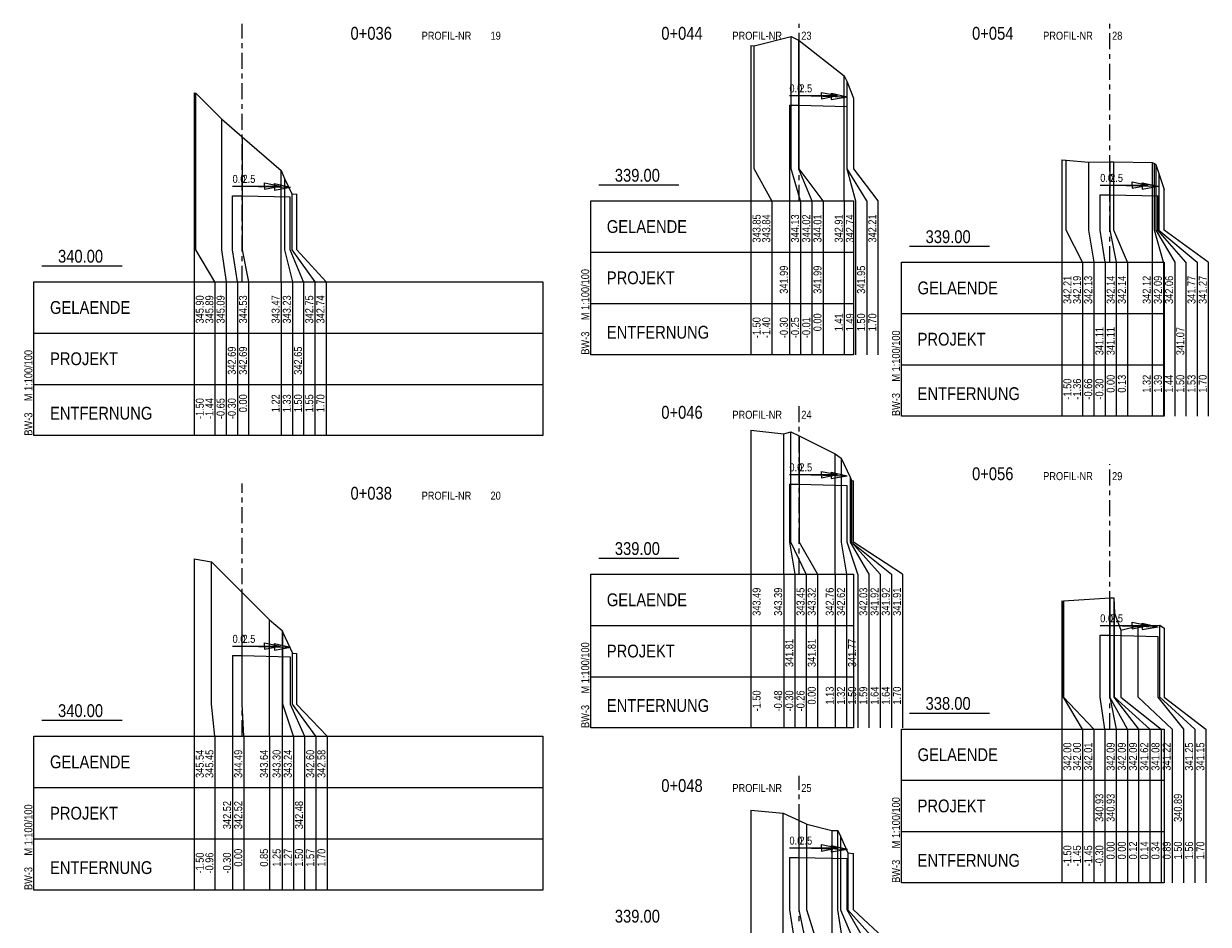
# Model space of a CAD drawing. Extents: x 3526101 to 3532074, y 5644640 to 5646351.
# Tile 5 of 5: x 3531705 to 3532074, y 5646069 to 5646351. Entities that reach past the tile are written whole.
import ezdxf

# ---------------------------------------------------------------- set-up
doc = ezdxf.new("R2010")
doc.units = 0
doc.header["$MEASUREMENT"] = 0
for name, color, linetype in [('54', 10, 'Continuous'), ('54_TXT', 10, 'Continuous'), ('55', 7, 'Continuous'), ('55_txt', 7, 'Continuous'), ('GELFBPR_01', 7, 'Continuous'), ('GELFBPR_03', 1, 'Continuous')]:
    doc.layers.add(name, color=color, linetype=linetype)
doc.styles.add('EARZ_EQ', font='EARZ_EQ.SHX', dxfattribs={"width": 0.875})

msp = doc.modelspace()

# ---------------------------------------------------------------- linework, layer by layer
at = {"layer": '54'}
for points in [[(3531943.74, 5646325.16), (3531946.74, 5646325.16), (3531961.74, 5646324.79)], [(3531769.93, 5646296.89), (3531772.93, 5646296.89), (3531787.93, 5646296.52)], [(3532040.76, 5646297.2), (3532043.75, 5646297.2), (3532058.76, 5646296.82)], [(3531943.74, 5646206.83), (3531946.74, 5646206.83), (3531961.74, 5646206.46)], [(3532040.75, 5646159.7), (3532043.75, 5646159.7), (3532058.75, 5646159.32)], [(3531769.93, 5646153.29), (3531772.93, 5646153.29), (3531787.93, 5646152.91)], [(3531943.75, 5646090.3), (3531946.74, 5646090.3), (3531961.75, 5646089.92)]]:
    msp.add_lwpolyline(points, dxfattribs=at)
at = {"layer": '55'}
for points in [[(3531931.74, 5646343.74), (3531932.71, 5646343.63), (3531944.29, 5646346.6), (3531946.6, 5646345.42), (3531946.74, 5646345.31), (3531960.87, 5646334.33), (3531961.64, 5646332.68), (3531963.74, 5646327.34)], [(3531757.93, 5646328.96), (3531758.49, 5646328.86), (3531766.44, 5646320.93), (3531772.93, 5646315.3), (3531785.1, 5646304.73), (3531786.18, 5646302.24), (3531788.39, 5646297.51), (3531789.93, 5646297.34)], [(3532028.75, 5646308.14), (3532030.16, 5646308.02), (3532037.14, 5646307.36), (3532043.75, 5646307.44), (3532045.01, 5646307.45), (3532056.99, 5646307.26), (3532057.67, 5646306.96), (3532058.16, 5646306.64), (3532059.08, 5646303.77), (3532060.75, 5646298.78)], [(3531931.74, 5646223.67), (3531941.95, 5646222.58), (3531944.19, 5646223.2), (3531946.74, 5646221.94), (3531958.06, 5646216.33), (3531959.93, 5646214.9), (3531962.68, 5646209.01), (3531963.1, 5646207.95), (3531963.14, 5646207.93), (3531963.74, 5646207.87)], [(3531757.93, 5646183.56), (3531763.33, 5646182.62), (3531772.93, 5646173.04), (3531781.46, 5646164.52), (3531785.4, 5646161.11), (3531785.64, 5646160.56), (3531788.66, 5646154.1), (3531789.92, 5646153.96)], [(3532028.74, 5646170.36), (3532029.25, 5646170.34), (3532029.28, 5646170.45), (3532043.75, 5646171.3), (3532043.77, 5646171.3), (3532044.96, 5646171.3), (3532045.17, 5646166.53), (3532047.15, 5646161.22), (3532052.62, 5646162.6), (3532059.39, 5646162.86), (3532060.75, 5646161.85)], [(3531931.74, 5646105.01), (3531941.82, 5646104.12), (3531946.74, 5646101.83), (3531949.21, 5646100.68), (3531956.96, 5646098.75), (3531958.89, 5646098.74), (3531959.64, 5646096.94), (3531962.01, 5646091.76), (3531963.74, 5646091.55)]]:
    msp.add_lwpolyline(points, dxfattribs=at)
at = {"layer": 'GELFBPR_01'}
for p, q in [((3531931.74, 5646343.74), (3531931.74, 5646247.26)), ((3531932.71, 5646305.26), (3531932.71, 5646343.63)), ((3531944.29, 5646305.26), (3531944.29, 5646346.6)), ((3531946.6, 5646345.42), (3531946.6, 5646305.26)), ((3531946.74, 5646305.26), (3531946.74, 5646345.31)), ((3531960.87, 5646305.26), (3531960.87, 5646334.33)), ((3531961.64, 5646332.68), (3531961.64, 5646305.26)), ((3531757.93, 5646328.96), (3531757.93, 5646221.99)), ((3531758.49, 5646279.99), (3531758.49, 5646328.86)), ((3531953.74, 5646328.16), (3531953.74, 5646329.16)), ((3531953.74, 5646329.16), (3531958.74, 5646328.16)), ((3531956.81, 5646327.92), (3531956.84, 5646328.92)), ((3531956.84, 5646328.92), (3531961.81, 5646327.79)), ((3531943.74, 5646328.16), (3531958.74, 5646328.16)), ((3531943.74, 5646325.16), (3531943.74, 5646305.26)), ((3531946.82, 5646328.16), (3531961.81, 5646327.79)), ((3531953.74, 5646328.16), (3531953.74, 5646327.16)), ((3531953.74, 5646327.16), (3531958.74, 5646328.16)), ((3531956.81, 5646327.92), (3531956.79, 5646326.92)), ((3531956.79, 5646326.92), (3531961.81, 5646327.79)), ((3531963.74, 5646327.34), (3531963.74, 5646305.26)), ((3531961.74, 5646305.26), (3531961.74, 5646324.79)), ((3531766.44, 5646320.93), (3531766.44, 5646279.99)), ((3531772.93, 5646315.3), (3531772.93, 5646279.99)), ((3532028.75, 5646308.14), (3532028.75, 5646228.09)), ((3532030.16, 5646286.09), (3532030.16, 5646308.02)), ((3532037.14, 5646307.36), (3532037.14, 5646286.09)), ((3532043.75, 5646307.44), (3532043.75, 5646286.09)), ((3532045.01, 5646286.09), (3532045.01, 5646307.45)), ((3532056.99, 5646307.26), (3532056.99, 5646286.09)), ((3532057.67, 5646286.09), (3532057.67, 5646306.96)), ((3532058.16, 5646306.64), (3532058.16, 5646286.09)), ((3531785.1, 5646279.99), (3531785.1, 5646304.73)), ((3531938.24, 5646295.26), (3531932.71, 5646305.26)), ((3531943.74, 5646305.26), (3531943.74, 5646295.26)), ((3531947.24, 5646295.26), (3531944.29, 5646305.26)), ((3531946.6, 5646305.26), (3531950.74, 5646295.26)), ((3531954.24, 5646295.26), (3531946.74, 5646305.26)), ((3531960.87, 5646295.26), (3531960.87, 5646305.26)), ((3531961.64, 5646305.26), (3531964.37, 5646295.26)), ((3531967.87, 5646295.26), (3531961.74, 5646305.26)), ((3531963.74, 5646305.26), (3531971.37, 5646295.26)), ((3532059.08, 5646303.77), (3532059.08, 5646286.09)), ((3531769.93, 5646299.89), (3531784.93, 5646299.89)), ((3531773.01, 5646299.89), (3531788, 5646299.52)), ((3531779.93, 5646299.89), (3531779.93, 5646300.89)), ((3531779.93, 5646300.89), (3531784.93, 5646299.89)), ((3531779.93, 5646299.89), (3531779.93, 5646298.89)), ((3531779.93, 5646298.89), (3531784.93, 5646299.89)), ((3531783, 5646299.65), (3531782.98, 5646298.65)), ((3531782.98, 5646298.65), (3531788, 5646299.52)), ((3531783, 5646299.65), (3531783.03, 5646300.65)), ((3531783.03, 5646300.65), (3531788, 5646299.52)), ((3531786.18, 5646302.24), (3531786.18, 5646279.99)), ((3531884.24, 5646300.26), (3531909.24, 5646300.26)), ((3532040.76, 5646300.2), (3532055.76, 5646300.2)), ((3532043.84, 5646300.2), (3532058.83, 5646299.82)), ((3532050.76, 5646300.2), (3532050.76, 5646301.2)), ((3532050.76, 5646301.2), (3532055.76, 5646300.2)), ((3532050.76, 5646300.2), (3532050.76, 5646299.2)), ((3532050.76, 5646299.2), (3532055.76, 5646300.2)), ((3532053.84, 5646299.95), (3532053.81, 5646298.95)), ((3532053.81, 5646298.95), (3532058.83, 5646299.82)), ((3532053.84, 5646299.95), (3532053.86, 5646300.95)), ((3532053.86, 5646300.95), (3532058.83, 5646299.82)), ((3531769.93, 5646279.99), (3531769.93, 5646296.89)), ((3531787.93, 5646279.99), (3531787.93, 5646296.52)), ((3531788.39, 5646297.51), (3531788.39, 5646279.99)), ((3531789.93, 5646279.99), (3531789.93, 5646297.34)), ((3531881.74, 5646247.26), (3531881.74, 5646295.26)), ((3531938.24, 5646295.26), (3531938.24, 5646247.26)), ((3531943.74, 5646295.26), (3531943.74, 5646247.26)), ((3531947.24, 5646295.26), (3531947.24, 5646247.26)), ((3531950.74, 5646295.26), (3531950.74, 5646247.26)), ((3531954.24, 5646295.26), (3531954.24, 5646247.26)), ((3531960.87, 5646295.26), (3531960.87, 5646247.26)), ((3531963.74, 5646295.26), (3531963.74, 5646247.26)), ((3531964.37, 5646295.26), (3531964.37, 5646247.26)), ((3531967.87, 5646295.26), (3531967.87, 5646247.26)), ((3531971.37, 5646295.26), (3531971.37, 5646247.26)), ((3532040.76, 5646286.09), (3532040.76, 5646297.2)), ((3532058.76, 5646286.09), (3532058.76, 5646296.82)), ((3532060.75, 5646286.09), (3532060.75, 5646298.78)), ((3532035.25, 5646276.09), (3532030.16, 5646286.09)), ((3532037.14, 5646286.09), (3532038.75, 5646276.09)), ((3532042.25, 5646276.09), (3532040.76, 5646286.09)), ((3532043.75, 5646286.09), (3532045.75, 5646276.09)), ((3532049.25, 5646276.09), (3532045.01, 5646286.09)), ((3532056.99, 5646286.09), (3532056.99, 5646276.09)), ((3532060.49, 5646276.09), (3532057.67, 5646286.09)), ((3532058.16, 5646286.09), (3532063.99, 5646276.09)), ((3532067.49, 5646276.09), (3532058.76, 5646286.09)), ((3532059.08, 5646286.09), (3532070.99, 5646276.09)), ((3532074.49, 5646276.09), (3532060.75, 5646286.09)), ((3531981.24, 5646281.09), (3532006.24, 5646281.09)), ((3531764.43, 5646269.99), (3531758.49, 5646279.99)), ((3531766.44, 5646279.99), (3531767.93, 5646269.99)), ((3531771.43, 5646269.99), (3531769.93, 5646279.99)), ((3531772.93, 5646279.99), (3531774.93, 5646269.99)), ((3531785.1, 5646269.99), (3531785.1, 5646279.99)), ((3531786.18, 5646279.99), (3531788.6, 5646269.99)), ((3531792.1, 5646269.99), (3531787.93, 5646279.99)), ((3531788.39, 5646279.99), (3531795.6, 5646269.99)), ((3531799.1, 5646269.99), (3531789.93, 5646279.99)), ((3531881.74, 5646279.26), (3531963.74, 5646279.26)), ((3531710.43, 5646274.99), (3531735.43, 5646274.99)), ((3531978.74, 5646228.09), (3531978.74, 5646276.09)), ((3532035.25, 5646276.09), (3532035.25, 5646228.09)), ((3532038.75, 5646276.09), (3532038.75, 5646228.09)), ((3532042.25, 5646276.09), (3532042.25, 5646228.09)), ((3532045.75, 5646276.09), (3532045.75, 5646228.09)), ((3532049.25, 5646276.09), (3532049.25, 5646228.09)), ((3532056.99, 5646276.09), (3532056.99, 5646228.09)), ((3532060.49, 5646276.09), (3532060.49, 5646228.09)), ((3532060.75, 5646276.09), (3532060.75, 5646228.09)), ((3532063.99, 5646276.09), (3532063.99, 5646228.09)), ((3532067.49, 5646276.09), (3532067.49, 5646228.09)), ((3532070.99, 5646276.09), (3532070.99, 5646228.09)), ((3532074.49, 5646276.09), (3532074.49, 5646228.09)), ((3531707.93, 5646221.99), (3531707.93, 5646269.99)), ((3531764.43, 5646269.99), (3531764.43, 5646221.99)), ((3531767.93, 5646269.99), (3531767.93, 5646221.99)), ((3531771.43, 5646269.99), (3531771.43, 5646221.99)), ((3531774.93, 5646269.99), (3531774.93, 5646221.99)), ((3531785.1, 5646269.99), (3531785.1, 5646221.99)), ((3531788.6, 5646269.99), (3531788.6, 5646221.99)), ((3531792.1, 5646269.99), (3531792.1, 5646221.99)), ((3531795.6, 5646269.99), (3531795.6, 5646221.99)), ((3531799.1, 5646269.99), (3531799.1, 5646221.99)), ((3531866.74, 5646269.99), (3531866.74, 5646221.99)), ((3531881.74, 5646263.26), (3531963.74, 5646263.26)), ((3531978.74, 5646260.09), (3532060.75, 5646260.09)), ((3531707.93, 5646253.99), (3531866.74, 5646253.99)), ((3531963.74, 5646247.26), (3531881.74, 5646247.26)), ((3531978.74, 5646244.09), (3532060.75, 5646244.09)), ((3531707.93, 5646237.99), (3531866.74, 5646237.99)), ((3532060.75, 5646228.09), (3531978.74, 5646228.09)), ((3531866.74, 5646221.99), (3531707.93, 5646221.99)), ((3531931.74, 5646223.67), (3531931.74, 5646130.73)), ((3531941.95, 5646188.73), (3531941.95, 5646222.58)), ((3531944.19, 5646188.73), (3531944.19, 5646223.2)), ((3531946.74, 5646221.94), (3531946.74, 5646188.73)), ((3531958.06, 5646188.73), (3531958.06, 5646216.33)), ((3531959.93, 5646214.9), (3531959.93, 5646188.73)), ((3531953.74, 5646209.83), (3531953.74, 5646210.83)), ((3531953.74, 5646210.83), (3531958.74, 5646209.83)), ((3531956.81, 5646209.59), (3531956.84, 5646210.59)), ((3531956.84, 5646210.59), (3531961.81, 5646209.46)), ((3531943.74, 5646209.83), (3531958.74, 5646209.83)), ((3531943.74, 5646206.83), (3531943.74, 5646188.73)), ((3531946.82, 5646209.83), (3531961.81, 5646209.46)), ((3531953.74, 5646209.83), (3531953.74, 5646208.83)), ((3531953.74, 5646208.83), (3531958.74, 5646209.83)), ((3531956.81, 5646209.59), (3531956.79, 5646208.59)), ((3531956.79, 5646208.59), (3531961.81, 5646209.46)), ((3531962.68, 5646209.01), (3531962.68, 5646188.73)), ((3531963.1, 5646188.73), (3531963.1, 5646207.95)), ((3531963.14, 5646207.93), (3531963.14, 5646188.73)), ((3531963.74, 5646188.73), (3531963.74, 5646207.87)), ((3531961.74, 5646188.73), (3531961.74, 5646206.46)), ((3531941.95, 5646178.73), (3531941.95, 5646188.73)), ((3531943.74, 5646188.73), (3531945.45, 5646178.73)), ((3531948.95, 5646178.73), (3531944.19, 5646188.73)), ((3531946.74, 5646188.73), (3531952.45, 5646178.73)), ((3531958.06, 5646178.73), (3531958.06, 5646188.73)), ((3531959.93, 5646188.73), (3531961.56, 5646178.73)), ((3531965.06, 5646178.73), (3531961.74, 5646188.73)), ((3531962.68, 5646188.73), (3531968.56, 5646178.73)), ((3531972.06, 5646178.73), (3531963.1, 5646188.73)), ((3531963.14, 5646188.73), (3531975.56, 5646178.73)), ((3531979.06, 5646178.73), (3531963.74, 5646188.73)), ((3531757.93, 5646183.56), (3531757.93, 5646080.12)), ((3531763.33, 5646138.12), (3531763.33, 5646182.62)), ((3531884.24, 5646183.73), (3531909.24, 5646183.73)), ((3531881.74, 5646130.73), (3531881.74, 5646178.73)), ((3531941.95, 5646178.73), (3531941.95, 5646130.73)), ((3531945.45, 5646178.73), (3531945.45, 5646130.73)), ((3531948.95, 5646178.73), (3531948.95, 5646130.73)), ((3531952.45, 5646178.73), (3531952.45, 5646130.73)), ((3531958.06, 5646178.73), (3531958.06, 5646130.73)), ((3531961.56, 5646178.73), (3531961.56, 5646130.73)), ((3531963.74, 5646178.73), (3531963.74, 5646130.73)), ((3531965.06, 5646178.73), (3531965.06, 5646130.73)), ((3531968.56, 5646178.73), (3531968.56, 5646130.73)), ((3531972.06, 5646178.73), (3531972.06, 5646130.73)), ((3531975.56, 5646178.73), (3531975.56, 5646130.73)), ((3531979.06, 5646178.73), (3531979.06, 5646130.73)), ((3531772.93, 5646138.12), (3531772.93, 5646173.04)), ((3532028.74, 5646170.36), (3532028.74, 5646082.38)), ((3532029.25, 5646140.38), (3532029.25, 5646170.34)), ((3532029.28, 5646170.45), (3532029.28, 5646140.38)), ((3532043.75, 5646171.3), (3532043.75, 5646140.38)), ((3532043.77, 5646140.38), (3532043.77, 5646171.3)), ((3532044.96, 5646171.3), (3532044.96, 5646140.38)), ((3532045.17, 5646140.38), (3532045.17, 5646166.53)), ((3531781.46, 5646138.12), (3531781.46, 5646164.52)), ((3531881.74, 5646162.73), (3531963.74, 5646162.73)), ((3532040.75, 5646162.7), (3532055.75, 5646162.7)), ((3532043.83, 5646162.7), (3532058.82, 5646162.32)), ((3532050.75, 5646162.7), (3532050.75, 5646163.7)), ((3532050.75, 5646163.7), (3532055.75, 5646162.7)), ((3532050.75, 5646162.7), (3532050.75, 5646161.7)), ((3532050.75, 5646161.7), (3532055.75, 5646162.7)), ((3532052.62, 5646140.38), (3532052.62, 5646162.6)), ((3532053.83, 5646162.44), (3532053.8, 5646161.44)), ((3532053.8, 5646161.44), (3532058.82, 5646162.32)), ((3532053.83, 5646162.44), (3532053.85, 5646163.44)), ((3532053.85, 5646163.44), (3532058.82, 5646162.32)), ((3532059.39, 5646140.38), (3532059.39, 5646162.86)), ((3531785.4, 5646161.11), (3531785.4, 5646138.12)), ((3531785.64, 5646138.12), (3531785.64, 5646160.56)), ((3532040.75, 5646140.38), (3532040.75, 5646159.7)), ((3532047.15, 5646161.22), (3532047.15, 5646140.38)), ((3532058.75, 5646159.32), (3532058.75, 5646140.38)), ((3532060.75, 5646161.85), (3532060.75, 5646140.38)), ((3531769.93, 5646156.29), (3531784.93, 5646156.29)), ((3531773.01, 5646156.29), (3531788, 5646155.91)), ((3531779.93, 5646156.29), (3531779.93, 5646157.29)), ((3531779.93, 5646157.29), (3531784.93, 5646156.29)), ((3531779.93, 5646156.29), (3531779.93, 5646155.29)), ((3531779.93, 5646155.29), (3531784.93, 5646156.29)), ((3531783.01, 5646156.04), (3531782.98, 5646155.04)), ((3531782.98, 5646155.04), (3531788, 5646155.91)), ((3531783.01, 5646156.04), (3531783.03, 5646157.04)), ((3531783.03, 5646157.04), (3531788, 5646155.91)), ((3531769.93, 5646153.29), (3531769.93, 5646138.12)), ((3531787.93, 5646152.91), (3531787.93, 5646138.12)), ((3531788.66, 5646138.12), (3531788.66, 5646154.1)), ((3531789.92, 5646153.96), (3531789.92, 5646138.12)), ((3531881.74, 5646146.73), (3531963.74, 5646146.73)), ((3532035.24, 5646130.38), (3532029.25, 5646140.38)), ((3532029.28, 5646140.38), (3532038.74, 5646130.38)), ((3532042.24, 5646130.38), (3532040.75, 5646140.38)), ((3532043.75, 5646140.38), (3532045.74, 5646130.38)), ((3532049.24, 5646130.38), (3532043.77, 5646140.38)), ((3532044.96, 5646140.38), (3532052.74, 5646130.38)), ((3532056.24, 5646130.38), (3532045.17, 5646140.38)), ((3532047.15, 5646140.38), (3532059.74, 5646130.38)), ((3532063.24, 5646130.38), (3532052.62, 5646140.38)), ((3532058.75, 5646140.38), (3532066.74, 5646130.38)), ((3532070.24, 5646130.38), (3532059.39, 5646140.38)), ((3532060.75, 5646140.38), (3532073.74, 5646130.38)), ((3531764.43, 5646128.12), (3531763.33, 5646138.12)), ((3531769.93, 5646138.12), (3531769.93, 5646128.12)), ((3531773.43, 5646128.12), (3531772.93, 5646138.12)), ((3531781.46, 5646128.12), (3531781.46, 5646138.12)), ((3531785.4, 5646138.12), (3531785.4, 5646128.12)), ((3531788.9, 5646128.12), (3531785.64, 5646138.12)), ((3531787.93, 5646138.12), (3531792.4, 5646128.12)), ((3531795.9, 5646128.12), (3531788.66, 5646138.12)), ((3531789.92, 5646138.12), (3531799.4, 5646128.12)), ((3531710.43, 5646133.12), (3531735.43, 5646133.12)), ((3531981.24, 5646135.38), (3532006.24, 5646135.38)), ((3531963.74, 5646130.73), (3531881.74, 5646130.73)), ((3531978.74, 5646082.38), (3531978.74, 5646130.38)), ((3532035.24, 5646130.38), (3532035.24, 5646082.38)), ((3532038.74, 5646130.38), (3532038.74, 5646082.38)), ((3532042.24, 5646130.38), (3532042.24, 5646082.38)), ((3532045.74, 5646130.38), (3532045.74, 5646082.38)), ((3532049.24, 5646130.38), (3532049.24, 5646082.38)), ((3532052.74, 5646130.38), (3532052.74, 5646082.38)), ((3532056.24, 5646130.38), (3532056.24, 5646082.38)), ((3532059.74, 5646130.38), (3532059.74, 5646082.38)), ((3532060.75, 5646130.38), (3532060.75, 5646082.38)), ((3532063.24, 5646130.38), (3532063.24, 5646082.38)), ((3532066.74, 5646130.38), (3532066.74, 5646082.38)), ((3532070.24, 5646130.38), (3532070.24, 5646082.38)), ((3532073.74, 5646130.38), (3532073.74, 5646082.38)), ((3531707.93, 5646080.12), (3531707.93, 5646128.12)), ((3531764.43, 5646128.12), (3531764.43, 5646080.12)), ((3531769.93, 5646128.12), (3531769.93, 5646080.12)), ((3531773.43, 5646128.12), (3531773.43, 5646080.12)), ((3531781.46, 5646128.12), (3531781.46, 5646080.12)), ((3531785.4, 5646128.12), (3531785.4, 5646080.12)), ((3531788.9, 5646128.12), (3531788.9, 5646080.12)), ((3531792.4, 5646128.12), (3531792.4, 5646080.12)), ((3531795.9, 5646128.12), (3531795.9, 5646080.12)), ((3531799.4, 5646128.12), (3531799.4, 5646080.12)), ((3531866.74, 5646128.12), (3531866.74, 5646080.12)), ((3531978.74, 5646114.38), (3532060.75, 5646114.38)), ((3531707.93, 5646112.12), (3531866.74, 5646112.12)), ((3531931.74, 5646105.01), (3531931.74, 5646015.95)), ((3531941.82, 5646073.95), (3531941.82, 5646104.12)), ((3531946.74, 5646073.95), (3531946.74, 5646101.83)), ((3531949.21, 5646073.95), (3531949.21, 5646100.68)), ((3531707.93, 5646096.12), (3531866.74, 5646096.12)), ((3531956.96, 5646098.75), (3531956.96, 5646073.95)), ((3531958.89, 5646073.95), (3531958.89, 5646098.74)), ((3531959.64, 5646096.94), (3531959.64, 5646073.95)), ((3531978.74, 5646098.38), (3532060.75, 5646098.38)), ((3531943.75, 5646093.3), (3531958.75, 5646093.3)), ((3531946.83, 5646093.3), (3531961.82, 5646092.92)), ((3531953.75, 5646093.3), (3531953.75, 5646094.3)), ((3531953.75, 5646094.3), (3531958.75, 5646093.3)), ((3531953.75, 5646093.3), (3531953.75, 5646092.3)), ((3531953.75, 5646092.3), (3531958.75, 5646093.3)), ((3531956.83, 5646093.05), (3531956.8, 5646092.05)), ((3531956.8, 5646092.05), (3531961.82, 5646092.92)), ((3531956.83, 5646093.05), (3531956.85, 5646094.05)), ((3531956.85, 5646094.05), (3531961.82, 5646092.92)), ((3531943.75, 5646090.3), (3531943.75, 5646073.95)), ((3531961.75, 5646073.95), (3531961.75, 5646089.92)), ((3531962.01, 5646091.76), (3531962.01, 5646073.95)), ((3531963.74, 5646073.95), (3531963.74, 5646091.55)), ((3532060.75, 5646082.38), (3531978.74, 5646082.38)), ((3531866.74, 5646080.12), (3531707.93, 5646080.12)), ((3531941.82, 5646063.95), (3531941.82, 5646073.95)), ((3531943.75, 5646073.95), (3531945.32, 5646063.95)), ((3531948.82, 5646063.95), (3531946.74, 5646073.95)), ((3531952.32, 5646063.95), (3531949.21, 5646073.95)), ((3531956.96, 5646073.95), (3531956.96, 5646063.95)), ((3531960.46, 5646063.95), (3531958.89, 5646073.95)), ((3531959.64, 5646073.95), (3531963.96, 5646063.95)), ((3531967.46, 5646063.95), (3531961.75, 5646073.95)), ((3531962.01, 5646073.95), (3531970.96, 5646063.95)), ((3531974.46, 5646063.95), (3531963.74, 5646073.95))]:
    msp.add_line(p, q, dxfattribs=at)
at = {"layer": 'GELFBPR_03'}
for p, q in [((3531772.93, 5646345.99), (3531772.93, 5646350.59)), ((3531946.74, 5646349.26), (3531946.74, 5646350.59)), ((3531946.74, 5646342.76), (3531946.74, 5646347.76)), ((3532043.75, 5646349.09), (3532043.75, 5646350.59)), ((3532043.75, 5646342.59), (3532043.75, 5646347.59)), ((3531772.93, 5646342.99), (3531772.93, 5646344.49)), ((3531772.93, 5646336.49), (3531772.93, 5646341.49)), ((3531946.74, 5646339.76), (3531946.74, 5646341.26)), ((3532043.75, 5646339.59), (3532043.75, 5646341.09)), ((3531946.74, 5646333.26), (3531946.74, 5646338.26)), ((3532043.75, 5646333.09), (3532043.75, 5646338.09)), ((3531772.93, 5646333.49), (3531772.93, 5646334.99)), ((3531772.93, 5646326.99), (3531772.93, 5646331.99)), ((3531946.74, 5646330.26), (3531946.74, 5646331.76)), ((3531946.74, 5646323.76), (3531946.74, 5646328.76)), ((3532043.75, 5646330.09), (3532043.75, 5646331.59)), ((3532043.75, 5646323.59), (3532043.75, 5646328.59)), ((3531772.93, 5646323.99), (3531772.93, 5646325.49)), ((3531772.93, 5646317.49), (3531772.93, 5646322.49)), ((3531946.74, 5646320.76), (3531946.74, 5646322.26)), ((3532043.75, 5646320.59), (3532043.75, 5646322.09)), ((3531946.74, 5646314.26), (3531946.74, 5646319.26)), ((3532043.75, 5646314.09), (3532043.75, 5646319.09)), ((3531772.93, 5646314.49), (3531772.93, 5646315.99)), ((3531772.93, 5646307.99), (3531772.93, 5646312.99)), ((3531946.74, 5646311.26), (3531946.74, 5646312.76)), ((3532043.75, 5646311.09), (3532043.75, 5646312.59)), ((3531772.93, 5646304.99), (3531772.93, 5646306.49)), ((3531946.74, 5646304.76), (3531946.74, 5646309.76)), ((3532043.75, 5646304.59), (3532043.75, 5646309.59)), ((3531772.93, 5646298.49), (3531772.93, 5646303.49)), ((3531946.74, 5646301.76), (3531946.74, 5646303.26)), ((3532043.75, 5646301.59), (3532043.75, 5646303.09)), ((3531946.74, 5646295.26), (3531946.74, 5646300.26)), ((3532043.75, 5646295.09), (3532043.75, 5646300.09)), ((3531772.93, 5646295.49), (3531772.93, 5646296.99)), ((3531881.74, 5646295.26), (3531963.74, 5646295.26)), ((3531772.93, 5646288.99), (3531772.93, 5646293.99)), ((3532043.75, 5646292.09), (3532043.75, 5646293.59)), ((3532043.75, 5646285.59), (3532043.75, 5646290.59)), ((3531772.93, 5646285.99), (3531772.93, 5646287.49)), ((3531772.93, 5646279.49), (3531772.93, 5646284.49)), ((3532043.75, 5646282.59), (3532043.75, 5646284.09)), ((3532043.75, 5646276.09), (3532043.75, 5646281.09)), ((3531772.93, 5646276.49), (3531772.93, 5646277.99)), ((3531772.93, 5646269.99), (3531772.93, 5646274.99)), ((3531978.74, 5646276.09), (3532060.75, 5646276.09)), ((3531707.93, 5646269.99), (3531866.74, 5646269.99)), ((3531946.74, 5646226.23), (3531946.74, 5646231.23)), ((3531946.74, 5646223.23), (3531946.74, 5646224.73)), ((3531946.74, 5646216.73), (3531946.74, 5646221.73)), ((3531946.74, 5646213.73), (3531946.74, 5646215.23)), ((3531946.74, 5646207.23), (3531946.74, 5646212.23)), ((3532043.75, 5646212.88), (3532043.75, 5646213.09)), ((3532043.75, 5646206.38), (3532043.75, 5646211.38)), ((3531772.93, 5646204.12), (3531772.93, 5646206.99)), ((3531946.74, 5646204.23), (3531946.74, 5646205.73)), ((3532043.75, 5646203.38), (3532043.75, 5646204.88)), ((3531772.93, 5646201.12), (3531772.93, 5646202.62)), ((3531772.93, 5646194.62), (3531772.93, 5646199.62)), ((3531946.74, 5646197.73), (3531946.74, 5646202.73)), ((3532043.75, 5646196.88), (3532043.75, 5646201.88)), ((3531946.74, 5646194.73), (3531946.74, 5646196.23)), ((3531772.93, 5646191.62), (3531772.93, 5646193.12)), ((3531946.74, 5646188.23), (3531946.74, 5646193.23)), ((3532043.75, 5646193.88), (3532043.75, 5646195.38)), ((3532043.75, 5646187.38), (3532043.75, 5646192.38)), ((3531772.93, 5646185.12), (3531772.93, 5646190.12)), ((3531946.74, 5646185.23), (3531946.74, 5646186.73)), ((3532043.75, 5646184.38), (3532043.75, 5646185.88)), ((3531772.93, 5646182.12), (3531772.93, 5646183.62)), ((3531772.93, 5646175.62), (3531772.93, 5646180.62)), ((3531946.74, 5646178.73), (3531946.74, 5646183.73)), ((3532043.75, 5646177.88), (3532043.75, 5646182.88)), ((3531881.74, 5646178.73), (3531963.74, 5646178.73)), ((3531772.93, 5646172.62), (3531772.93, 5646174.12)), ((3532043.75, 5646174.88), (3532043.75, 5646176.38)), ((3532043.75, 5646168.38), (3532043.75, 5646173.38)), ((3531772.93, 5646166.12), (3531772.93, 5646171.12)), ((3532043.75, 5646165.38), (3532043.75, 5646166.88)), ((3531772.93, 5646163.12), (3531772.93, 5646164.62)), ((3532043.75, 5646158.88), (3532043.75, 5646163.88)), ((3531772.93, 5646156.62), (3531772.93, 5646161.62)), ((3531772.93, 5646153.62), (3531772.93, 5646155.12)), ((3532043.75, 5646155.88), (3532043.75, 5646157.38)), ((3531772.93, 5646147.12), (3531772.93, 5646152.12)), ((3532043.75, 5646149.38), (3532043.75, 5646154.38)), ((3532043.75, 5646146.38), (3532043.75, 5646147.88)), ((3531772.93, 5646144.12), (3531772.93, 5646145.62)), ((3532043.75, 5646139.88), (3532043.75, 5646144.88)), ((3531772.93, 5646137.62), (3531772.93, 5646142.62)), ((3532043.75, 5646136.88), (3532043.75, 5646138.38)), ((3531772.93, 5646134.62), (3531772.93, 5646136.12)), ((3531772.93, 5646128.12), (3531772.93, 5646133.12)), ((3532043.75, 5646130.38), (3532043.75, 5646135.38)), ((3531978.74, 5646130.38), (3532060.75, 5646130.38)), ((3531707.93, 5646128.12), (3531866.74, 5646128.12)), ((3531946.74, 5646111.45), (3531946.74, 5646115.73)), ((3531946.74, 5646108.45), (3531946.74, 5646109.95)), ((3531946.74, 5646101.95), (3531946.74, 5646106.95)), ((3531946.74, 5646098.95), (3531946.74, 5646100.45)), ((3531946.74, 5646092.45), (3531946.74, 5646097.45)), ((3531946.74, 5646089.45), (3531946.74, 5646090.95)), ((3531946.74, 5646082.95), (3531946.74, 5646087.95)), ((3531946.74, 5646079.95), (3531946.74, 5646081.45)), ((3531946.74, 5646073.45), (3531946.74, 5646078.45)), ((3531946.74, 5646070.45), (3531946.74, 5646071.95))]:
    msp.add_line(p, q, dxfattribs=at)

# ---------------------------------------------------------------- texts
at = {"layer": '54_TXT', "style": 'EARZ_EQ', "width": 0.86}
for s, p in [('341.99', (3531943.24, 5646266.26)), ('341.99', (3531953.74, 5646266.26)), ('341.95', (3531967.37, 5646266.26)), ('-0.30', (3531943.24, 5646252.41)), ('1.50', (3531967.37, 5646254.56)), ('341.11', (3532041.75, 5646247.09)), ('341.11', (3532045.25, 5646247.09)), ('341.07', (3532066.99, 5646247.09)), ('342.69', (3531770.93, 5646240.99)), ('342.69', (3531774.43, 5646240.99)), ('342.65', (3531791.6, 5646240.99)), ('-0.30', (3532041.75, 5646233.24)), ('1.50', (3532066.99, 5646235.39)), ('-0.30', (3531770.93, 5646227.14)), ('1.50', (3531791.6, 5646229.29)), ('341.81', (3531944.95, 5646149.73)), ('341.81', (3531951.95, 5646149.73)), ('341.77', (3531964.56, 5646149.73)), ('-0.30', (3531944.95, 5646135.88)), ('1.50', (3531964.56, 5646138.03)), ('342.52', (3531769.43, 5646099.12)), ('342.52', (3531772.93, 5646099.12)), ('342.48', (3531791.9, 5646099.12)), ('340.93', (3532041.74, 5646101.38)), ('340.93', (3532045.24, 5646101.38)), ('340.89', (3532066.24, 5646101.38)), ('1.50', (3531791.9, 5646087.42)), ('-0.30', (3532041.74, 5646087.53)), ('1.50', (3532066.24, 5646089.68)), ('-0.30', (3531769.43, 5646085.27))]:
    msp.add_text(s, height=2.5, rotation=90, dxfattribs=at).set_placement(p)
at = {"layer": '55_txt', "style": 'EARZ_EQ', "width": 0.86}
for s, p in [('343.85', (3531934.74, 5646282.26)), ('343.84', (3531937.74, 5646282.26)), ('344.13', (3531946.74, 5646282.26)), ('344.02', (3531950.24, 5646282.26)), ('344.01', (3531953.74, 5646282.26)), ('342.91', (3531960.37, 5646282.26)), ('342.74', (3531963.87, 5646282.26)), ('342.21', (3531970.87, 5646282.26)), ('342.21', (3532031.75, 5646263.09)), ('342.19', (3532034.75, 5646263.09)), ('342.13', (3532038.25, 5646263.09)), ('342.14', (3532045.25, 5646263.09)), ('342.14', (3532048.75, 5646263.09)), ('342.12', (3532056.49, 5646263.09)), ('342.09', (3532059.99, 5646263.09)), ('342.06', (3532063.49, 5646263.09)), ('341.77', (3532070.49, 5646263.09)), ('341.27', (3532073.99, 5646263.09)), ('345.90', (3531760.93, 5646256.99)), ('345.89', (3531763.93, 5646256.99)), ('345.09', (3531767.43, 5646256.99)), ('344.53', (3531774.43, 5646256.99)), ('343.47', (3531784.6, 5646256.99)), ('343.23', (3531788.1, 5646256.99)), ('342.75', (3531795.1, 5646256.99)), ('342.74', (3531798.6, 5646256.99)), ('-1.50', (3531934.74, 5646252.41)), ('-1.40', (3531937.74, 5646252.41)), ('-0.25', (3531946.74, 5646252.41)), ('-0.01', (3531950.24, 5646252.41)), ('0.00', (3531953.74, 5646254.56)), ('1.41', (3531960.37, 5646254.56)), ('1.49', (3531963.87, 5646254.56)), ('1.70', (3531970.87, 5646254.56)), ('-1.50', (3532031.75, 5646233.24)), ('-1.36', (3532034.75, 5646233.24)), ('-0.66', (3532038.25, 5646233.24)), ('0.00', (3532045.25, 5646235.39)), ('0.13', (3532048.75, 5646235.39)), ('1.32', (3532056.49, 5646235.39)), ('1.39', (3532059.99, 5646235.39)), ('1.44', (3532063.49, 5646235.39)), ('1.53', (3532070.49, 5646235.39)), ('1.70', (3532073.99, 5646235.39)), ('-1.50', (3531760.93, 5646227.14)), ('-1.44', (3531763.93, 5646227.14)), ('-0.65', (3531767.43, 5646227.14)), ('0.00', (3531774.43, 5646229.29)), ('1.22', (3531784.6, 5646229.29)), ('1.33', (3531788.1, 5646229.29)), ('1.55', (3531795.1, 5646229.29)), ('1.70', (3531798.6, 5646229.29)), ('343.49', (3531934.74, 5646165.73)), ('343.39', (3531941.45, 5646165.73)), ('343.45', (3531948.45, 5646165.73)), ('343.32', (3531951.95, 5646165.73)), ('342.76', (3531957.56, 5646165.73)), ('342.62', (3531961.06, 5646165.73)), ('342.03', (3531968.06, 5646165.73)), ('341.92', (3531971.56, 5646165.73)), ('341.92', (3531975.06, 5646165.73)), ('341.91', (3531978.56, 5646165.73)), ('-1.50', (3531934.74, 5646135.88)), ('-0.48', (3531941.45, 5646135.88)), ('-0.26', (3531948.45, 5646135.88)), ('0.00', (3531951.95, 5646138.03)), ('1.13', (3531957.56, 5646138.03)), ('1.32', (3531961.06, 5646138.03)), ('1.59', (3531968.06, 5646138.03)), ('1.64', (3531971.56, 5646138.03)), ('1.64', (3531975.06, 5646138.03)), ('1.70', (3531978.56, 5646138.03)), ('342.00', (3532031.74, 5646117.38)), ('342.00', (3532034.74, 5646117.38)), ('342.01', (3532038.24, 5646117.38)), ('342.09', (3532045.24, 5646117.38)), ('342.09', (3532048.74, 5646117.38)), ('342.09', (3532052.24, 5646117.38)), ('341.62', (3532055.74, 5646117.38)), ('341.08', (3532059.24, 5646117.38)), ('341.22', (3532062.74, 5646117.38)), ('341.25', (3532069.74, 5646117.38)), ('341.15', (3532073.24, 5646117.38)), ('345.54', (3531760.93, 5646115.12)), ('345.45', (3531763.93, 5646115.12)), ('344.49', (3531772.93, 5646115.12)), ('343.64', (3531780.96, 5646115.12)), ('343.30', (3531784.9, 5646115.12)), ('343.24', (3531788.4, 5646115.12)), ('342.60', (3531795.4, 5646115.12)), ('342.58', (3531798.9, 5646115.12)), ('0.00', (3531772.93, 5646087.42)), ('0.85', (3531780.96, 5646087.42)), ('1.25', (3531784.9, 5646087.42)), ('1.27', (3531788.4, 5646087.42)), ('1.57', (3531795.4, 5646087.42)), ('1.70', (3531798.9, 5646087.42)), ('-1.50', (3532031.74, 5646087.53)), ('-1.45', (3532034.74, 5646087.53)), ('-1.45', (3532038.24, 5646087.53)), ('0.00', (3532045.24, 5646089.68)), ('0.00', (3532048.74, 5646089.68)), ('0.12', (3532052.24, 5646089.68)), ('0.14', (3532055.74, 5646089.68)), ('0.34', (3532059.24, 5646089.68)), ('0.89', (3532062.74, 5646089.68)), ('1.56', (3532069.74, 5646089.68)), ('1.70', (3532073.24, 5646089.68)), ('-1.50', (3531760.93, 5646085.27)), ('-0.96', (3531763.93, 5646085.27))]:
    msp.add_text(s, height=2.5, rotation=90, dxfattribs=at).set_placement(p)
at = {"layer": 'GELFBPR_01', "style": 'EARZ_EQ', "width": 0.86}
for s, height, p in [('0+036', 4, (3531806.74, 5646345.59)), ('PROFIL-NR', 2.5, (3531828.94, 5646345.59)), ('19', 2.5, (3531850.44, 5646345.59)), ('0+044', 4, (3531903.74, 5646345.59)), ('PROFIL-NR', 2.5, (3531925.94, 5646345.59)), ('23', 2.5, (3531947.44, 5646345.59)), ('0+054', 4, (3532000.75, 5646345.59)), ('PROFIL-NR', 2.5, (3532022.95, 5646345.59)), ('28', 2.5, (3532044.45, 5646345.59)), ('0.0', 2.5, (3531943.74, 5646329.16)), ('0.0', 2.5, (3531769.93, 5646300.89)), ('339.00', 4, (3531889.24, 5646301.26)), ('0.0', 2.5, (3532040.76, 5646301.2)), ('GELAENDE', 4, (3531886.74, 5646285.26)), ('339.00', 4, (3531986.24, 5646282.09)), ('340.00', 4, (3531715.43, 5646275.99)), ('PROJEKT', 4, (3531886.74, 5646269.26)), ('GELAENDE', 4, (3531983.74, 5646266.09)), ('GELAENDE', 4, (3531712.93, 5646259.99)), ('ENTFERNUNG', 4, (3531886.74, 5646252.26)), ('PROJEKT', 4, (3531983.74, 5646250.09)), ('PROJEKT', 4, (3531712.93, 5646243.99)), ('ENTFERNUNG', 4, (3531983.74, 5646233.09)), ('ENTFERNUNG', 4, (3531712.93, 5646226.99)), ('0+046', 4, (3531903.74, 5646227.26)), ('PROFIL-NR', 2.5, (3531925.94, 5646227.26)), ('24', 2.5, (3531947.44, 5646227.26)), ('0.0', 2.5, (3531943.74, 5646210.83)), ('0+056', 4, (3532000.75, 5646208.09)), ('PROFIL-NR', 2.5, (3532022.95, 5646208.09)), ('29', 2.5, (3532044.45, 5646208.09)), ('0+038', 4, (3531806.74, 5646201.99)), ('PROFIL-NR', 2.5, (3531828.94, 5646201.99)), ('20', 2.5, (3531850.44, 5646201.99)), ('339.00', 4, (3531889.24, 5646184.73)), ('GELAENDE', 4, (3531886.74, 5646168.73)), ('0.0', 2.5, (3532040.75, 5646163.7)), ('0.0', 2.5, (3531769.93, 5646157.29)), ('PROJEKT', 4, (3531886.74, 5646152.73)), ('338.00', 4, (3531986.24, 5646136.38)), ('340.00', 4, (3531715.43, 5646134.12)), ('ENTFERNUNG', 4, (3531886.74, 5646135.73)), ('GELAENDE', 4, (3531712.93, 5646118.12)), ('GELAENDE', 4, (3531983.74, 5646120.38)), ('0+048', 4, (3531903.74, 5646110.73)), ('PROFIL-NR', 2.5, (3531925.94, 5646110.73)), ('25', 2.5, (3531947.44, 5646110.73)), ('PROJEKT', 4, (3531983.74, 5646104.38)), ('PROJEKT', 4, (3531712.93, 5646102.12)), ('0.0', 2.5, (3531943.75, 5646094.3)), ('ENTFERNUNG', 4, (3531712.93, 5646085.12)), ('ENTFERNUNG', 4, (3531983.74, 5646087.38)), ('339.00', 4, (3531889.24, 5646069.95))]:
    msp.add_text(s, height=height, dxfattribs=at).set_placement(p)
for s, rotation, p in [('2.5', 359.9778, (3531946.84, 5646329.16)), ('2.5', 359.9778, (3531773.03, 5646300.89)), ('2.5', 359.9772, (3532043.86, 5646301.2)), ('M 1:100/100', 90, (3531881.24, 5646258.01)), ('M 1:100/100', 90, (3531978.24, 5646238.84)), ('BW-3', 90, (3531881.24, 5646247.26)), ('M 1:100/100', 90, (3531707.43, 5646232.74)), ('BW-3', 90, (3531978.24, 5646228.09)), ('BW-3', 90, (3531707.43, 5646221.99)), ('2.5', 359.9778, (3531946.84, 5646210.83)), ('2.5', 359.9772, (3532043.85, 5646163.7)), ('2.5', 359.9772, (3531773.03, 5646157.29)), ('M 1:100/100', 90, (3531881.24, 5646141.48)), ('BW-3', 90, (3531881.24, 5646130.73)), ('M 1:100/100', 90, (3531707.43, 5646090.87)), ('M 1:100/100', 90, (3531978.24, 5646093.13)), ('2.5', 359.9772, (3531946.85, 5646094.3)), ('BW-3', 90, (3531978.24, 5646082.38)), ('BW-3', 90, (3531707.43, 5646080.12))]:
    msp.add_text(s, height=2.5, rotation=rotation, dxfattribs=at).set_placement(p)

doc.saveas('drawing.dxf')
